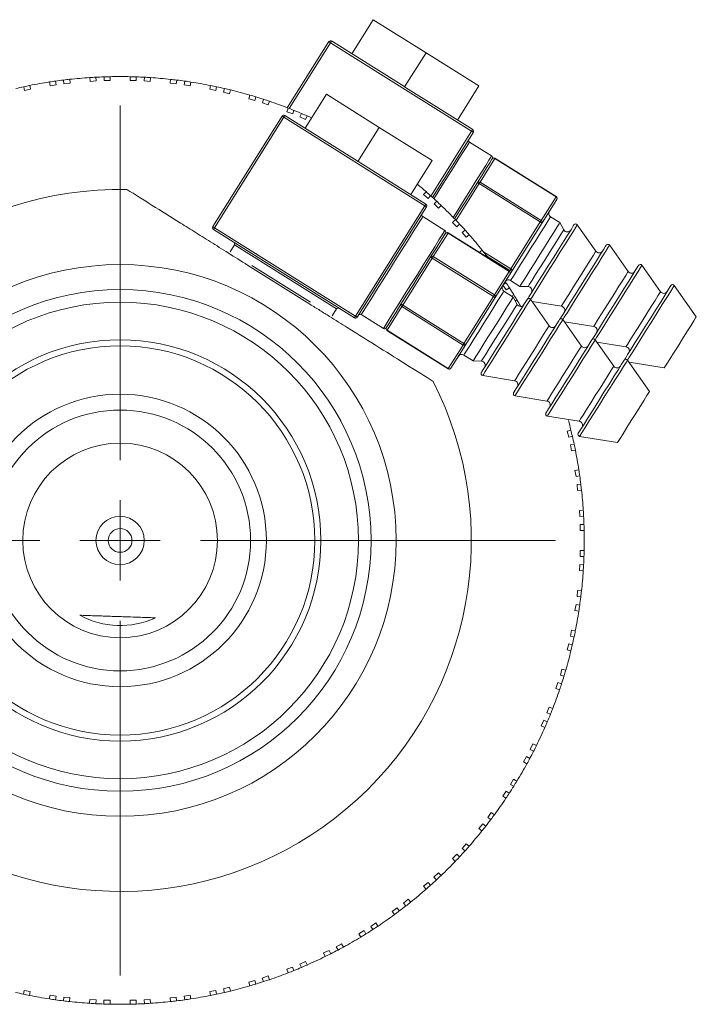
# Model space of a CAD drawing. Header units: inches. Extents: x 2.1 to 30.2, y 1.8 to 20.9.
# Tile 7 of 17: x 17.3 to 19, y 1.8 to 4.3. Entities that reach past the tile are written whole.
import ezdxf

# ---------------------------------------------------------------- set-up
doc = ezdxf.new("R2010")
doc.units = ezdxf.units.IN
doc.header["$MEASUREMENT"] = 0

# ---------------------------------------------------------------- blocks, each defined once
blk = doc.blocks.new('SW_CENTERMARKSYMBOL_1')
at = {"color": 0, "linetype": 'Continuous', "lineweight": 0}
for p, q in [((0, 0.2), (0, 1.0843)), ((0, 0), (0, 0.1)), ((-0.2, 0), (-1.0843, 0)), ((0, 0), (-0.1, 0)), ((0, 0), (0, -0.1)), ((0, 0), (0.1, 0)), ((0.2, 0), (1.0843, 0)), ((0, -0.2), (0, -1.0843))]:
    blk.add_line(p, q, dxfattribs=at)

msp = doc.modelspace()

# ---------------------------------------------------------------- linework, layer by layer
at = {"color": 7, "linetype": 'Continuous', "lineweight": 15}
for p, q in [((18.2201, 4.2607), (18.167, 4.176)), ((18.2201, 4.2607), (18.3519, 4.1781)), ((18.0065, 4.0413), (18.1097, 4.206)), ((18.114, 4.2033), (18.0112, 4.0395)), ((18.4656, 3.9829), (18.114, 4.2033)), ((18.1166, 4.2076), (18.2966, 4.0947)), ((18.3519, 4.1781), (18.2987, 4.0932)), ((18.3519, 4.1781), (18.4836, 4.0955)), ((17.4157, 4.0959), (17.414, 4.1055)), ((17.4307, 4.0985), (17.4157, 4.0959)), ((17.4291, 4.1077), (17.4307, 4.0985)), ((17.4502, 4.1011), (17.4494, 4.1103)), ((17.4654, 4.1024), (17.4502, 4.1011)), ((17.4646, 4.1121), (17.4654, 4.1024)), ((17.5151, 4.1067), (17.5143, 4.1164)), ((17.5303, 4.1081), (17.5151, 4.1067)), ((17.5295, 4.1173), (17.5303, 4.1081)), ((17.55, 4.1089), (17.55, 4.1182)), ((17.5652, 4.1089), (17.55, 4.1089)), ((17.5652, 4.1187), (17.5652, 4.1089)), ((17.6151, 4.1089), (17.6151, 4.1187)), ((17.6303, 4.1089), (17.6151, 4.1089)), ((17.6303, 4.1182), (17.6303, 4.1089)), ((17.65, 4.1081), (17.6508, 4.1173)), ((17.6652, 4.1067), (17.65, 4.1081)), ((17.666, 4.1164), (17.6652, 4.1067)), ((17.7149, 4.1024), (17.7157, 4.1121)), ((17.73, 4.101), (17.7149, 4.1024)), ((17.7309, 4.1103), (17.73, 4.101)), ((17.7496, 4.0985), (17.7512, 4.1076)), ((17.7646, 4.0958), (17.7496, 4.0985)), ((17.7663, 4.1054), (17.7646, 4.0958)), ((17.3516, 4.0846), (17.3499, 4.0937)), ((17.3666, 4.0872), (17.3516, 4.0846)), ((17.3649, 4.0968), (17.3666, 4.0872)), ((17.8137, 4.0872), (17.8154, 4.0967)), ((17.8287, 4.0845), (17.8137, 4.0872)), ((17.8303, 4.0937), (17.8287, 4.0845)), ((17.8479, 4.0802), (17.8503, 4.0892)), ((17.8626, 4.0763), (17.8479, 4.0802)), ((17.8652, 4.0857), (17.8626, 4.0763)), ((18.1037, 4.0749), (18.0506, 3.9902)), ((18.1037, 4.0749), (18.2354, 3.9923)), ((18.3009, 4.092), (18.4682, 3.9871)), ((18.4836, 4.0955), (18.4305, 4.0107)), ((17.9108, 4.0634), (17.9134, 4.0728)), ((17.9256, 4.0594), (17.9108, 4.0634)), ((17.928, 4.0684), (17.9256, 4.0594)), ((17.9443, 4.0535), (17.9475, 4.0622)), ((17.9586, 4.0483), (17.9443, 4.0535)), ((17.962, 4.0574), (17.9586, 4.0483)), ((18.0055, 4.0312), (18.0089, 4.0404)), ((18.0198, 4.026), (18.0055, 4.0312)), ((18.023, 4.0348), (18.0198, 4.026)), ((18.038, 4.0185), (18.042, 4.0269)), ((17.8206, 3.7449), (17.9933, 4.0202)), ((17.9975, 4.0176), (17.8248, 3.7422)), ((17.9933, 4.0202), (17.9975, 4.0176)), ((18.3491, 3.7971), (17.9975, 4.0176)), ((18.0001, 4.0218), (18.1801, 3.909)), ((18.0518, 4.012), (18.038, 4.0185)), ((18.0559, 4.0209), (18.0518, 4.012)), ((18.2354, 3.9923), (18.1822, 3.9074)), ((18.2354, 3.9923), (18.3672, 3.9097)), ((18.3643, 3.8213), (18.4656, 3.9829)), ((18.4698, 3.9802), (18.368, 3.8179)), ((18.5153, 3.921), (18.4602, 3.9555)), ((18.1845, 3.9062), (18.3517, 3.8013)), ((18.3672, 3.9097), (18.314, 3.825)), ((18.5232, 3.9148), (18.4864, 3.8561)), ((18.6757, 3.8191), (18.5232, 3.9148)), ((18.676, 3.8197), (18.5235, 3.9153)), ((18.4864, 3.8561), (18.6389, 3.7604)), ((18.3459, 3.8247), (18.3521, 3.8321)), ((18.4841, 3.8524), (18.4266, 3.7607)), ((18.6366, 3.7568), (18.4841, 3.8524)), ((18.3575, 3.8149), (18.3459, 3.8247)), ((18.3635, 3.822), (18.3575, 3.8149)), ((18.372, 3.8016), (18.3786, 3.8082)), ((18.6389, 3.7604), (18.6757, 3.8191)), ((18.6776, 3.8128), (18.6408, 3.7541)), ((18.1764, 3.5218), (18.3491, 3.7971)), ((18.3533, 3.7945), (18.1807, 3.5191)), ((18.3828, 3.7908), (18.372, 3.8016)), ((18.3897, 3.7977), (18.3828, 3.7908)), ((18.3988, 3.7352), (18.3438, 3.7698)), ((18.4181, 3.7555), (18.425, 3.7624)), ((18.4289, 3.7448), (18.4181, 3.7555)), ((18.563, 3.6394), (18.6366, 3.7568)), ((18.6854, 3.755), (18.6623, 3.7695)), ((18.695, 3.737), (18.6854, 3.755)), ((17.8248, 3.7422), (17.8222, 3.738)), ((18.1738, 3.5175), (17.8222, 3.738)), ((17.8248, 3.7422), (18.1764, 3.5218)), ((18.4354, 3.7513), (18.4289, 3.7448)), ((18.4421, 3.7302), (18.4493, 3.7362)), ((18.4519, 3.7186), (18.4421, 3.7302)), ((18.6408, 3.7541), (18.5672, 3.6367)), ((18.775, 3.6837), (18.7288, 3.7496)), ((18.4067, 3.729), (18.3699, 3.6703)), ((18.5592, 3.6334), (18.4067, 3.729)), ((18.5596, 3.6339), (18.4071, 3.7296)), ((18.4594, 3.7248), (18.4519, 3.7186)), ((17.8746, 3.6992), (17.864, 3.6823)), ((18.1288, 3.5398), (17.8746, 3.6992)), ((18.4847, 3.6809), (18.4915, 3.6866)), ((18.4953, 3.6818), (18.563, 3.6394)), ((18.8555, 3.6332), (18.8093, 3.6992)), ((18.3676, 3.6666), (18.294, 3.5492)), ((18.5201, 3.571), (18.3676, 3.6666)), ((18.3699, 3.6703), (18.5224, 3.5747)), ((18.5009, 3.6746), (18.4982, 3.6724)), ((18.5607, 3.6357), (18.5032, 3.6717)), ((18.0629, 3.5516), (17.9139, 3.6451)), ((17.918, 3.6484), (18.0643, 3.5566)), ((18.5224, 3.5747), (18.5592, 3.6334)), ((18.5596, 3.6339), (18.5607, 3.6357)), ((18.5672, 3.6367), (18.5611, 3.627)), ((18.936, 3.5827), (18.8898, 3.6487)), ((18.5611, 3.627), (18.5243, 3.5684)), ((18.5492, 3.608), (18.5511, 3.6053)), ((18.5627, 3.6107), (18.5858, 3.5961)), ((18.5519, 3.5872), (18.5436, 3.599)), ((18.5447, 3.6008), (18.5511, 3.6053)), ((18.569, 3.5692), (18.5458, 3.5838)), ((18.5595, 3.5925), (18.5519, 3.5872)), ((18.5858, 3.5961), (18.6062, 3.5954)), ((19.0251, 3.5199), (18.9703, 3.5982)), ((18.4465, 3.4536), (18.5201, 3.571)), ((18.5243, 3.5684), (18.4507, 3.451)), ((18.5647, 3.5719), (18.5705, 3.5752)), ((18.5786, 3.5513), (18.569, 3.5692)), ((18.5785, 3.5623), (18.5741, 3.5597)), ((18.6585, 3.4979), (18.6124, 3.5639)), ((18.6162, 3.5584), (18.6891, 3.5466)), ((18.1181, 3.5229), (18.1288, 3.5398)), ((18.2917, 3.5456), (18.2549, 3.4869)), ((18.4442, 3.4499), (18.2917, 3.5456)), ((18.294, 3.5492), (18.4465, 3.4536)), ((18.1908, 3.5258), (18.2458, 3.4912)), ((18.739, 3.4474), (18.6928, 3.5134)), ((18.2545, 3.4863), (18.407, 3.3907)), ((18.2549, 3.4869), (18.4074, 3.3912)), ((18.6967, 3.5079), (18.7696, 3.4962)), ((18.8195, 3.397), (18.7733, 3.4629)), ((18.4074, 3.3912), (18.4442, 3.4499)), ((18.4507, 3.451), (18.4139, 3.3923)), ((18.7772, 3.4574), (18.85, 3.4457)), ((18.4462, 3.4249), (18.4694, 3.4104)), ((18.9086, 3.3341), (18.8538, 3.4125)), ((18.4694, 3.4104), (18.4897, 3.4096)), ((18.8577, 3.407), (18.9454, 3.3928)), ((18.4931, 3.3737), (18.5726, 3.3609)), ((18.5736, 3.3232), (18.6531, 3.3104)), ((18.6541, 3.2727), (18.7336, 3.2599)), ((18.7034, 3.2353), (18.7128, 3.2378)), ((18.7074, 3.2206), (18.7034, 3.2353)), ((18.7164, 3.223), (18.7074, 3.2206)), ((18.7346, 3.2223), (18.829, 3.2071)), ((18.7116, 3.2014), (18.7208, 3.203)), ((18.7143, 3.1864), (18.7116, 3.2014)), ((18.7239, 3.188), (18.7143, 3.1864)), ((18.7229, 3.1372), (18.7325, 3.1389)), ((18.7256, 3.1222), (18.7229, 3.1372)), ((18.7347, 3.1238), (18.7256, 3.1222)), ((18.7281, 3.1027), (18.7374, 3.1035)), ((18.7295, 3.0875), (18.7281, 3.1027)), ((18.7392, 3.0884), (18.7295, 3.0875)), ((18.7338, 3.0378), (18.7435, 3.0387)), ((18.7351, 3.0226), (18.7338, 3.0378)), ((18.7444, 3.0234), (18.7351, 3.0226)), ((18.736, 3.003), (18.7453, 3.003)), ((18.736, 2.9877), (18.736, 3.003)), ((18.7457, 2.9877), (18.736, 2.9877)), ((18.736, 2.9378), (18.7457, 2.9378)), ((18.736, 2.9226), (18.736, 2.9378)), ((18.7453, 2.9226), (18.736, 2.9226)), ((18.7338, 2.8878), (18.7351, 2.9029)), ((18.7351, 2.9029), (18.7444, 2.9021)), ((18.7435, 2.8869), (18.7338, 2.8878)), ((18.7281, 2.8229), (18.7294, 2.838)), ((18.7374, 2.8221), (18.7281, 2.8229)), ((18.7294, 2.838), (18.7391, 2.8372)), ((18.7229, 2.7884), (18.7255, 2.8034)), ((18.7255, 2.8034), (18.7347, 2.8017)), ((18.7325, 2.7867), (18.7229, 2.7884)), ((18.7116, 2.7242), (18.7142, 2.7392)), ((18.7207, 2.7226), (18.7116, 2.7242)), ((18.7142, 2.7392), (18.7238, 2.7375)), ((18.7034, 2.6903), (18.7073, 2.705)), ((18.7073, 2.705), (18.7163, 2.7026)), ((18.7128, 2.6878), (18.7034, 2.6903)), ((18.6865, 2.6274), (18.6905, 2.6421)), ((18.6955, 2.625), (18.6865, 2.6274)), ((18.6905, 2.6421), (18.6998, 2.6396)), ((18.6754, 2.5943), (18.6806, 2.6086)), ((18.6806, 2.6086), (18.6893, 2.6054)), ((18.6845, 2.5909), (18.6754, 2.5943)), ((18.6531, 2.5331), (18.6583, 2.5474)), ((18.6618, 2.5299), (18.6531, 2.5331)), ((18.6583, 2.5474), (18.6674, 2.5441)), ((18.6391, 2.5011), (18.6455, 2.5149)), ((18.6455, 2.5149), (18.654, 2.511)), ((18.6479, 2.497), (18.6391, 2.5011)), ((18.6116, 2.4421), (18.618, 2.4559)), ((18.618, 2.4559), (18.6268, 2.4517)), ((18.62, 2.4381), (18.6116, 2.4421)), ((18.5949, 2.4114), (18.6025, 2.4246)), ((18.6033, 2.4065), (18.5949, 2.4114)), ((18.6025, 2.4246), (18.6105, 2.4199)), ((18.5623, 2.355), (18.5699, 2.3682)), ((18.5699, 2.3682), (18.5783, 2.3633)), ((18.543, 2.3259), (18.5517, 2.3384)), ((18.5517, 2.3384), (18.5593, 2.3331)), ((18.5703, 2.3504), (18.5623, 2.355)), ((18.5509, 2.3203), (18.543, 2.3259)), ((18.5056, 2.2726), (18.5143, 2.285)), ((18.5143, 2.285), (18.5223, 2.2795)), ((18.5132, 2.2672), (18.5056, 2.2726)), ((18.4838, 2.2453), (18.4936, 2.257)), ((18.4913, 2.239), (18.4838, 2.2453)), ((18.4936, 2.257), (18.5007, 2.251)), ((18.442, 2.1954), (18.4518, 2.2071)), ((18.4491, 2.1894), (18.442, 2.1954)), ((18.4518, 2.2071), (18.4592, 2.2008)), ((18.4179, 2.1701), (18.4286, 2.1809)), ((18.4248, 2.1632), (18.4179, 2.1701)), ((18.4286, 2.1809), (18.4352, 2.1743)), ((18.3718, 2.1241), (18.3826, 2.1348)), ((18.3826, 2.1348), (18.3895, 2.128)), ((18.3456, 2.101), (18.3573, 2.1108)), ((18.3573, 2.1108), (18.3633, 2.1036)), ((18.3784, 2.1175), (18.3718, 2.1241)), ((18.3519, 2.0935), (18.3456, 2.101)), ((18.2957, 2.0591), (18.3074, 2.0689)), ((18.3074, 2.0689), (18.3137, 2.0615)), ((18.2676, 2.0384), (18.2801, 2.0471)), ((18.2732, 2.0304), (18.2676, 2.0384)), ((18.2801, 2.0471), (18.2854, 2.0395)), ((18.3017, 2.052), (18.2957, 2.0591)), ((18.1845, 1.9829), (18.1977, 1.9905)), ((18.1977, 1.9905), (18.2023, 1.9824)), ((18.2143, 2.001), (18.2268, 2.0098)), ((18.2196, 1.9934), (18.2143, 2.001)), ((18.2268, 2.0098), (18.2323, 2.0018)), ((18.1893, 1.9744), (18.1845, 1.9829)), ((18.0968, 1.9348), (18.1106, 1.9412)), ((18.1106, 1.9412), (18.1145, 1.9328)), ((18.1281, 1.9503), (18.1413, 1.9579)), ((18.1327, 1.9422), (18.1281, 1.9503)), ((18.1413, 1.9579), (18.1461, 1.9495)), ((18.1009, 1.926), (18.0968, 1.9348)), ((18.0053, 1.8945), (18.0196, 1.8997)), ((18.0086, 1.8854), (18.0053, 1.8945)), ((18.0196, 1.8997), (18.0228, 1.891)), ((18.0378, 1.9073), (18.0516, 1.9137)), ((18.0417, 1.8988), (18.0378, 1.9073)), ((18.0516, 1.9137), (18.0557, 1.9049)), ((17.9106, 1.8624), (17.9253, 1.8663)), ((17.9253, 1.8663), (17.9277, 1.8573)), ((17.9441, 1.8722), (17.9584, 1.8775)), ((17.9472, 1.8635), (17.9441, 1.8722)), ((17.9584, 1.8775), (17.9617, 1.8683)), ((17.3497, 1.8322), (17.3513, 1.8413)), ((17.3513, 1.8413), (17.3663, 1.8387)), ((17.8134, 1.8386), (17.8284, 1.8413)), ((17.8284, 1.8413), (17.83, 1.8321)), ((17.8476, 1.8455), (17.8624, 1.8495)), ((17.8501, 1.8366), (17.8476, 1.8455)), ((17.8624, 1.8495), (17.8649, 1.8401)), ((17.9131, 1.853), (17.9106, 1.8624)), ((17.3663, 1.8387), (17.3646, 1.8291)), ((17.4137, 1.8204), (17.4154, 1.83)), ((17.4154, 1.83), (17.4304, 1.8274)), ((17.4304, 1.8274), (17.4288, 1.8182)), ((17.4491, 1.8155), (17.4499, 1.8248)), ((17.4499, 1.8248), (17.4651, 1.8235)), ((17.4651, 1.8235), (17.4643, 1.8138)), ((17.514, 1.8094), (17.5148, 1.8191)), ((17.5148, 1.8191), (17.53, 1.8178)), ((17.53, 1.8178), (17.5292, 1.8085)), ((17.5497, 1.8169), (17.5649, 1.8169)), ((17.5497, 1.8076), (17.5497, 1.8169)), ((17.5649, 1.8169), (17.5649, 1.8072)), ((17.6148, 1.8169), (17.63, 1.8169)), ((17.6148, 1.8072), (17.6148, 1.8169)), ((17.63, 1.8169), (17.63, 1.8076)), ((17.6497, 1.8178), (17.6649, 1.8191)), ((17.6505, 1.8085), (17.6497, 1.8178)), ((17.6649, 1.8191), (17.6657, 1.8094)), ((17.7146, 1.8234), (17.7298, 1.8248)), ((17.7154, 1.8137), (17.7146, 1.8234)), ((17.7298, 1.8248), (17.7306, 1.8155)), ((17.7493, 1.8273), (17.7643, 1.83)), ((17.7509, 1.8182), (17.7493, 1.8273)), ((17.7643, 1.83), (17.766, 1.8204)), ((17.8151, 1.8291), (17.8134, 1.8386))]:
    msp.add_line(p, q, dxfattribs=at)
at = {"color": 7, "linetype": 'Continuous', "lineweight": 15, "flags": 128}
for points in [[(18.1097, 4.206), (18.1098, 4.2059), (18.11, 4.2058), (18.1104, 4.2055), (18.111, 4.2052), (18.1116, 4.2048), (18.1123, 4.2043), (18.1131, 4.2038), (18.114, 4.2033)], [(18.1166, 4.2076), (18.1166, 4.2075), (18.1164, 4.2072), (18.1162, 4.2068), (18.1158, 4.2063), (18.1154, 4.2057), (18.115, 4.2049), (18.1145, 4.2042), (18.114, 4.2033)], [(18.0001, 4.0218), (18.0001, 4.0217), (17.9999, 4.0215), (17.9997, 4.0211), (17.9994, 4.0206), (17.999, 4.0199), (17.9985, 4.0192), (17.998, 4.0184), (17.9975, 4.0176)], [(18.0559, 4.0209), (18.0616, 4.0183), (18.0668, 4.016)], [(18.4682, 3.9871), (18.4682, 3.987), (18.468, 3.9868), (18.4678, 3.9864), (18.4674, 3.9859), (18.467, 3.9852), (18.4666, 3.9845), (18.4661, 3.9837), (18.4656, 3.9829)], [(18.4656, 3.9829), (18.4664, 3.9824), (18.4672, 3.9819), (18.4679, 3.9814), (18.4686, 3.981), (18.4691, 3.9807), (18.4695, 3.9804), (18.4697, 3.9803), (18.4698, 3.9802)], [(18.4602, 3.9555), (18.4586, 3.9529), (18.4536, 3.945), (18.4456, 3.9322), (18.4349, 3.9152), (18.422, 3.8945), (18.4074, 3.8712), (18.3917, 3.8463), (18.3757, 3.8208), (18.3718, 3.8145)], [(18.4194, 3.7681), (18.4308, 3.7862), (18.4468, 3.8118), (18.4624, 3.8367), (18.477, 3.86), (18.49, 3.8806), (18.5007, 3.8977), (18.5087, 3.9105), (18.5136, 3.9183), (18.5153, 3.921)], [(18.5169, 3.9141), (18.5153, 3.9115), (18.5105, 3.9039), (18.5028, 3.8916), (18.4924, 3.8751), (18.48, 3.8552), (18.4659, 3.8327), (18.4508, 3.8087), (18.4353, 3.784), (18.423, 3.7644)], [(18.5232, 3.9148), (18.5233, 3.915), (18.5234, 3.9152), (18.5235, 3.9153), (18.5235, 3.9153)], [(18.4841, 3.8524), (18.4832, 3.8529), (18.4825, 3.8534), (18.4817, 3.8539), (18.4811, 3.8543), (18.4806, 3.8546), (18.4802, 3.8548), (18.4799, 3.855), (18.4798, 3.855)], [(18.4841, 3.8524), (18.4844, 3.8529), (18.4848, 3.8535), (18.4851, 3.854), (18.4854, 3.8545), (18.4857, 3.855), (18.486, 3.8554), (18.4862, 3.8557), (18.4864, 3.8561)], [(18.6757, 3.8191), (18.6758, 3.8194), (18.6759, 3.8196), (18.676, 3.8197), (18.676, 3.8197)], [(18.3517, 3.8013), (18.3517, 3.8013), (18.3515, 3.801), (18.3513, 3.8006), (18.351, 3.8001), (18.3506, 3.7995), (18.3501, 3.7987), (18.3496, 3.7979), (18.3491, 3.7971)], [(18.3491, 3.7971), (18.3499, 3.7966), (18.3507, 3.7961), (18.3514, 3.7956), (18.3521, 3.7952), (18.3526, 3.7949), (18.353, 3.7947), (18.3532, 3.7945), (18.3533, 3.7945)], [(18.3438, 3.7698), (18.3421, 3.7671), (18.3371, 3.7592), (18.3291, 3.7465), (18.3184, 3.7294), (18.3055, 3.7088), (18.2909, 3.6855), (18.2753, 3.6605), (18.2593, 3.635), (18.2436, 3.6101), (18.229, 3.5868), (18.2161, 3.5661), (18.2054, 3.5491), (18.1974, 3.5363), (18.1924, 3.5284), (18.1908, 3.5258), (18.1908, 3.5258)], [(18.6623, 3.7695), (18.6606, 3.7668), (18.6556, 3.7589), (18.6477, 3.7463), (18.6374, 3.7298), (18.6254, 3.7107), (18.6125, 3.6901), (18.5996, 3.6695), (18.5876, 3.6504), (18.5773, 3.6339), (18.5694, 3.6213), (18.5644, 3.6134), (18.5627, 3.6107)], [(18.5858, 3.5961), (18.5875, 3.5989), (18.5925, 3.6068), (18.6004, 3.6194), (18.6107, 3.6359), (18.6228, 3.655), (18.6356, 3.6756), (18.6485, 3.6961), (18.6605, 3.7153), (18.6709, 3.7317), (18.6788, 3.7444), (18.6837, 3.7523), (18.6854, 3.755)], [(18.6366, 3.7568), (18.6369, 3.7573), (18.6373, 3.7579), (18.6376, 3.7584), (18.6379, 3.7589), (18.6382, 3.7593), (18.6385, 3.7598), (18.6387, 3.7601), (18.6389, 3.7604)], [(18.6408, 3.7541), (18.6407, 3.7542), (18.6405, 3.7543), (18.6401, 3.7546), (18.6396, 3.7549), (18.6389, 3.7553), (18.6382, 3.7557), (18.6374, 3.7562), (18.6366, 3.7568)], [(17.8248, 3.7422), (17.824, 3.7427), (17.8232, 3.7432), (17.8225, 3.7437), (17.8218, 3.7441), (17.8213, 3.7444), (17.8209, 3.7447), (17.8207, 3.7448), (17.8206, 3.7449)], [(18.2458, 3.4912), (18.2475, 3.4939), (18.2524, 3.5018), (18.2604, 3.5145), (18.2711, 3.5316), (18.2841, 3.5522), (18.2987, 3.5755), (18.3143, 3.6005), (18.3303, 3.626), (18.346, 3.6509), (18.3606, 3.6742), (18.3735, 3.6949), (18.3842, 3.7119), (18.3922, 3.7247), (18.3972, 3.7326), (18.3988, 3.7352)], [(18.6061, 3.567), (18.6078, 3.5697), (18.6127, 3.5775), (18.6205, 3.59), (18.6308, 3.6064), (18.643, 3.6259), (18.6564, 3.6472), (18.6702, 3.6692), (18.6836, 3.6906), (18.6958, 3.71), (18.7061, 3.7265), (18.7139, 3.739), (18.7188, 3.7468), (18.7205, 3.7494)], [(18.6062, 3.5954), (18.6066, 3.596), (18.6099, 3.6012), (18.6162, 3.6112), (18.625, 3.6253), (18.6358, 3.6425), (18.6476, 3.6613), (18.6597, 3.6806), (18.6711, 3.6988), (18.6809, 3.7145), (18.6886, 3.7267), (18.6934, 3.7344), (18.695, 3.737), (18.695, 3.737)], [(18.7288, 3.7496), (18.7284, 3.749), (18.7252, 3.7439), (18.719, 3.734), (18.7101, 3.7198), (18.699, 3.7021), (18.6863, 3.6818), (18.6727, 3.6601), (18.6588, 3.638), (18.6456, 3.6169), (18.6336, 3.5977), (18.6235, 3.5817), (18.6159, 3.5696), (18.6124, 3.5639)], [(18.4004, 3.7283), (18.3988, 3.7258), (18.394, 3.7182), (18.3863, 3.7059), (18.376, 3.6894), (18.3635, 3.6695), (18.3494, 3.647), (18.3343, 3.6229), (18.3188, 3.5983), (18.3037, 3.5742), (18.2896, 3.5517), (18.2772, 3.5318), (18.2668, 3.5153), (18.2591, 3.503), (18.2543, 3.4954), (18.2527, 3.4928), (18.2527, 3.4928)], [(18.4067, 3.729), (18.4069, 3.7292), (18.407, 3.7294), (18.407, 3.7295), (18.4071, 3.7296)], [(18.6866, 3.5166), (18.6883, 3.5192), (18.6932, 3.527), (18.701, 3.5395), (18.7113, 3.556), (18.7235, 3.5754), (18.7369, 3.5968), (18.7507, 3.6188), (18.7641, 3.6401), (18.7763, 3.6596), (18.7866, 3.676), (18.7944, 3.6885), (18.7993, 3.6963), (18.801, 3.699)], [(18.6891, 3.5466), (18.6895, 3.5473), (18.6926, 3.5523), (18.6987, 3.562), (18.7073, 3.5756), (18.7176, 3.5922), (18.7291, 3.6105), (18.7408, 3.6291), (18.7518, 3.6467), (18.7614, 3.6619), (18.7687, 3.6737), (18.7734, 3.6811), (18.775, 3.6837), (18.775, 3.6837)], [(18.8093, 3.6992), (18.8089, 3.6985), (18.8057, 3.6934), (18.7995, 3.6835), (18.7906, 3.6693), (18.7795, 3.6516), (18.7668, 3.6313), (18.7532, 3.6096), (18.7393, 3.5876), (18.7261, 3.5664), (18.7141, 3.5473), (18.704, 3.5312), (18.6964, 3.5191), (18.6928, 3.5134)], [(18.3676, 3.6666), (18.3668, 3.6671), (18.366, 3.6676), (18.3653, 3.6681), (18.3646, 3.6685), (18.3641, 3.6688), (18.3637, 3.6691), (18.3634, 3.6692), (18.3634, 3.6693)], [(18.3676, 3.6666), (18.368, 3.6672), (18.3683, 3.6677), (18.3686, 3.6682), (18.3689, 3.6687), (18.3692, 3.6692), (18.3695, 3.6696), (18.3697, 3.67), (18.3699, 3.6703)], [(18.5592, 3.6334), (18.5594, 3.6336), (18.5595, 3.6338), (18.5595, 3.6339), (18.5596, 3.6339)], [(18.5607, 3.6357), (18.5609, 3.636), (18.5611, 3.6364), (18.5614, 3.6368), (18.5616, 3.6373), (18.562, 3.6377), (18.5623, 3.6383), (18.5626, 3.6388), (18.563, 3.6394)], [(18.5672, 3.6367), (18.5671, 3.6368), (18.5669, 3.6369), (18.5665, 3.6372), (18.566, 3.6375), (18.5653, 3.6379), (18.5646, 3.6384), (18.5638, 3.6389), (18.563, 3.6394)], [(18.7671, 3.4661), (18.7688, 3.4687), (18.7737, 3.4765), (18.7815, 3.489), (18.7918, 3.5055), (18.804, 3.525), (18.8174, 3.5463), (18.8312, 3.5683), (18.8446, 3.5896), (18.8568, 3.6091), (18.8671, 3.6256), (18.8749, 3.638), (18.8798, 3.6458), (18.8815, 3.6485)], [(18.7696, 3.4962), (18.77, 3.4968), (18.7731, 3.5018), (18.7792, 3.5115), (18.7877, 3.5252), (18.7981, 3.5417), (18.8096, 3.56), (18.8213, 3.5786), (18.8323, 3.5962), (18.8418, 3.6114), (18.8492, 3.6232), (18.8539, 3.6307), (18.8555, 3.6332), (18.8555, 3.6332)], [(18.8898, 3.6487), (18.8894, 3.6481), (18.8862, 3.643), (18.88, 3.6331), (18.8711, 3.6189), (18.86, 3.6012), (18.8473, 3.5809), (18.8336, 3.5591), (18.8198, 3.5371), (18.8066, 3.5159), (18.7946, 3.4968), (18.7845, 3.4808), (18.7769, 3.4686), (18.7733, 3.4629)], [(18.5458, 3.5838), (18.5441, 3.5811), (18.5391, 3.5731), (18.5312, 3.5605), (18.5209, 3.5441), (18.5089, 3.5249), (18.496, 3.5043), (18.4831, 3.4838), (18.4711, 3.4646), (18.4608, 3.4482), (18.4529, 3.4356), (18.4479, 3.4276), (18.4462, 3.4249)], [(18.8476, 3.4156), (18.8493, 3.4183), (18.8541, 3.4261), (18.862, 3.4386), (18.8723, 3.455), (18.8845, 3.4745), (18.8979, 3.4958), (18.9117, 3.5178), (18.9251, 3.5392), (18.9373, 3.5586), (18.9476, 3.5751), (18.9554, 3.5876), (18.9603, 3.5954), (18.962, 3.598)], [(18.85, 3.4457), (18.8504, 3.4463), (18.8536, 3.4514), (18.8597, 3.4611), (18.8682, 3.4747), (18.8786, 3.4913), (18.8901, 3.5095), (18.9017, 3.5282), (18.9128, 3.5457), (18.9223, 3.561), (18.9297, 3.5728), (18.9344, 3.5802), (18.936, 3.5827), (18.936, 3.5827)], [(18.9703, 3.5982), (18.9699, 3.5976), (18.9667, 3.5925), (18.9605, 3.5826), (18.9516, 3.5684), (18.9405, 3.5507), (18.9278, 3.5304), (18.9141, 3.5087), (18.9003, 3.4866), (18.887, 3.4655), (18.8751, 3.4463), (18.865, 3.4303), (18.8574, 3.4182), (18.8538, 3.4125)], [(18.4694, 3.4104), (18.4711, 3.4131), (18.476, 3.421), (18.484, 3.4337), (18.4943, 3.4501), (18.5063, 3.4693), (18.5192, 3.4898), (18.5321, 3.5104), (18.5441, 3.5295), (18.5544, 3.546), (18.5623, 3.5586), (18.5673, 3.5665), (18.569, 3.5692)], [(18.4897, 3.3813), (18.4913, 3.3839), (18.4962, 3.3917), (18.504, 3.4042), (18.5144, 3.4207), (18.5266, 3.4401), (18.54, 3.4615), (18.5537, 3.4835), (18.5671, 3.5048), (18.5793, 3.5243), (18.5896, 3.5407), (18.5975, 3.5532), (18.6024, 3.561), (18.604, 3.5637)], [(18.6124, 3.5639), (18.612, 3.5632), (18.6088, 3.5581), (18.6025, 3.5482), (18.5936, 3.534), (18.5825, 3.5163), (18.5698, 3.4961), (18.5562, 3.4743), (18.5424, 3.4523), (18.5291, 3.4311), (18.5171, 3.412), (18.5071, 3.3959), (18.4994, 3.3838), (18.4947, 3.3762), (18.4931, 3.3737)], [(18.5201, 3.571), (18.5205, 3.5716), (18.5208, 3.5721), (18.5211, 3.5726), (18.5214, 3.5731), (18.5217, 3.5736), (18.522, 3.574), (18.5222, 3.5744), (18.5224, 3.5747)], [(18.5243, 3.5684), (18.5243, 3.5684), (18.524, 3.5686), (18.5236, 3.5688), (18.5231, 3.5691), (18.5225, 3.5695), (18.5217, 3.57), (18.5209, 3.5705), (18.5201, 3.571)], [(18.6061, 3.567), (18.6056, 3.5659), (18.6054, 3.5651)], [(18.294, 3.5492), (18.2932, 3.5497), (18.2924, 3.5502), (18.2916, 3.5507), (18.291, 3.5511), (18.2905, 3.5514), (18.2901, 3.5517), (18.2898, 3.5518), (18.2898, 3.5519)], [(18.2917, 3.5456), (18.2919, 3.5459), (18.2921, 3.5462), (18.2924, 3.5467), (18.2927, 3.5471), (18.293, 3.5476), (18.2933, 3.5481), (18.2936, 3.5487), (18.294, 3.5492)], [(18.4897, 3.4096), (18.4902, 3.4103), (18.4934, 3.4155), (18.4997, 3.4255), (18.5085, 3.4396), (18.5193, 3.4567), (18.5311, 3.4756), (18.5432, 3.4948), (18.5546, 3.513), (18.5645, 3.5288), (18.5721, 3.5409), (18.5769, 3.5486), (18.5786, 3.5513), (18.5786, 3.5513)], [(18.1764, 3.5218), (18.1759, 3.5209), (18.1754, 3.5201), (18.175, 3.5194), (18.1746, 3.5188), (18.1742, 3.5182), (18.174, 3.5178), (18.1738, 3.5176), (18.1738, 3.5175)], [(18.1807, 3.5191), (18.1806, 3.5192), (18.1804, 3.5193), (18.18, 3.5196), (18.1794, 3.5199), (18.1788, 3.5203), (18.1781, 3.5207), (18.1773, 3.5212), (18.1764, 3.5218)], [(18.5702, 3.3308), (18.5718, 3.3335), (18.5767, 3.3413), (18.5845, 3.3537), (18.5949, 3.3702), (18.6071, 3.3897), (18.6204, 3.411), (18.6342, 3.433), (18.6476, 3.4543), (18.6598, 3.4738), (18.6701, 3.4903), (18.678, 3.5028), (18.6829, 3.5105), (18.6845, 3.5132)], [(18.6928, 3.5134), (18.6924, 3.5128), (18.6892, 3.5077), (18.683, 3.4978), (18.6741, 3.4836), (18.663, 3.4659), (18.6503, 3.4456), (18.6367, 3.4238), (18.6229, 3.4018), (18.6096, 3.3806), (18.5976, 3.3615), (18.5875, 3.3455), (18.5799, 3.3333), (18.5752, 3.3258), (18.5736, 3.3232)], [(18.6866, 3.5166), (18.6861, 3.5155), (18.6859, 3.5147)], [(18.9454, 3.3928), (18.947, 3.3954), (18.9517, 3.4029), (18.9592, 3.4148), (18.9687, 3.43), (18.9796, 3.4473), (18.9909, 3.4654), (19.0018, 3.4828), (19.0114, 3.498), (19.0188, 3.5098), (19.0235, 3.5173), (19.0251, 3.5199), (19.0251, 3.5199)], [(18.2545, 3.4863), (18.2546, 3.4863), (18.2546, 3.4864), (18.2547, 3.4866), (18.2549, 3.4869)], [(18.5726, 3.3609), (18.573, 3.3615), (18.5762, 3.3665), (18.5822, 3.3762), (18.5908, 3.3899), (18.6012, 3.4064), (18.6126, 3.4247), (18.6243, 3.4433), (18.6353, 3.4609), (18.6449, 3.4762), (18.6523, 3.4879), (18.6569, 3.4954), (18.6585, 3.4979), (18.6585, 3.4979)], [(18.6506, 3.2803), (18.6523, 3.283), (18.6572, 3.2908), (18.665, 3.3033), (18.6753, 3.3197), (18.6875, 3.3392), (18.7009, 3.3605), (18.7147, 3.3825), (18.7281, 3.4039), (18.7403, 3.4233), (18.7506, 3.4398), (18.7585, 3.4523), (18.7633, 3.4601), (18.765, 3.4627)], [(18.7733, 3.4629), (18.7729, 3.4623), (18.7697, 3.4572), (18.7635, 3.4473), (18.7546, 3.4331), (18.7435, 3.4154), (18.7308, 3.3951), (18.7172, 3.3734), (18.7034, 3.3513), (18.6901, 3.3302), (18.6781, 3.3111), (18.668, 3.295), (18.6604, 3.2829), (18.6557, 3.2753), (18.6541, 3.2727)], [(18.7671, 3.4661), (18.7666, 3.465), (18.7664, 3.4642)], [(18.4442, 3.4499), (18.4444, 3.4502), (18.4446, 3.4506), (18.4449, 3.451), (18.4452, 3.4515), (18.4455, 3.452), (18.4458, 3.4525), (18.4462, 3.4531), (18.4465, 3.4536)], [(18.4507, 3.451), (18.4507, 3.451), (18.4504, 3.4512), (18.45, 3.4514), (18.4495, 3.4517), (18.4489, 3.4521), (18.4481, 3.4526), (18.4473, 3.4531), (18.4465, 3.4536)], [(18.6531, 3.3104), (18.6535, 3.311), (18.6566, 3.3161), (18.6627, 3.3258), (18.6713, 3.3394), (18.6817, 3.356), (18.6931, 3.3742), (18.7048, 3.3929), (18.7158, 3.4104), (18.7254, 3.4257), (18.7328, 3.4375), (18.7374, 3.4449), (18.739, 3.4474), (18.739, 3.4474)], [(18.7311, 3.2299), (18.7328, 3.2325), (18.7377, 3.2403), (18.7455, 3.2528), (18.7558, 3.2693), (18.768, 3.2887), (18.7814, 3.3101), (18.7952, 3.3321), (18.8086, 3.3534), (18.8208, 3.3729), (18.8311, 3.3893), (18.8389, 3.4018), (18.8438, 3.4096), (18.8455, 3.4123)], [(18.8538, 3.4125), (18.8534, 3.4118), (18.8502, 3.4067), (18.844, 3.3968), (18.8351, 3.3826), (18.824, 3.3649), (18.8113, 3.3447), (18.7977, 3.3229), (18.7838, 3.3009), (18.7706, 3.2797), (18.7586, 3.2606), (18.7485, 3.2445), (18.7409, 3.2324), (18.7362, 3.2248), (18.7346, 3.2223)], [(18.8476, 3.4156), (18.8471, 3.4145), (18.8469, 3.4137)], [(18.407, 3.3907), (18.4071, 3.3907), (18.4071, 3.3908), (18.4072, 3.391), (18.4074, 3.3912)], [(18.7336, 3.2599), (18.734, 3.2606), (18.7371, 3.2656), (18.7432, 3.2753), (18.7518, 3.2889), (18.7621, 3.3055), (18.7736, 3.3238), (18.7853, 3.3424), (18.7963, 3.36), (18.8059, 3.3752), (18.8132, 3.387), (18.8179, 3.3944), (18.8195, 3.397)], [(18.829, 3.2071), (18.8306, 3.2096), (18.8353, 3.2171), (18.8427, 3.229), (18.8522, 3.2442), (18.8631, 3.2616), (18.8745, 3.2796), (18.8853, 3.297), (18.8949, 3.3122), (18.9023, 3.3241), (18.907, 3.3316), (18.9086, 3.3341), (18.9086, 3.3341)]]:
    msp.add_lwpolyline(points, dxfattribs=at)
at = {"color": 7, "linetype": 'Continuous', "lineweight": 15}
for radius in [0.6875, 0.625, 0.5937, 0.5, 0.485, 0.3644, 0.325, 0.2425, 0.0603, 0.0295]:
    msp.add_circle((17.59, 2.9629), radius, dxfattribs=at)
for centre, radius, start, end in [((18.114, 4.2033), 0.005, 57.9123, 147.9123), ((17.59, 2.9629), 1.156, 98.7562, 101.2295), ((17.59, 2.9629), 1.156, 98.0009, 98.7562), ((17.59, 2.9629), 1.156, 96.9848, 98.0009), ((17.59, 2.9629), 1.156, 96.2295, 96.9848), ((17.59, 2.9629), 1.156, 93.7562, 96.2295), ((17.59, 2.9629), 1.156, 93.0009, 93.7562), ((17.59, 2.9629), 1.156, 91.9848, 93.0009), ((17.59, 2.9629), 1.156, 91.2295, 91.9848), ((17.59, 2.9629), 1.156, 88.7562, 91.2295), ((17.59, 2.9629), 1.156, 88.0009, 88.7562), ((17.59, 2.9629), 1.156, 86.9848, 88.0009), ((17.59, 2.9629), 1.156, 86.2295, 86.9848), ((17.59, 2.9629), 1.156, 83.7562, 86.2295), ((17.59, 2.9629), 1.156, 83.0009, 83.7562), ((17.59, 2.9629), 1.156, 81.9848, 83.0009), ((17.59, 2.9629), 1.156, 81.2295, 81.9848), ((17.59, 2.9629), 1.156, 78.7562, 81.2295), ((17.59, 2.9629), 1.156, 101.9848, 103.0009), ((17.59, 2.9629), 1.156, 101.2295, 101.9848), ((17.59, 2.9629), 1.156, 78.0009, 78.7562), ((17.59, 2.9629), 1.156, 76.9848, 78.0009), ((17.59, 2.9629), 1.156, 76.2295, 76.9848), ((17.59, 2.9629), 1.156, 73.7562, 76.2295), ((17.59, 2.9629), 1.156, 73.0009, 73.7562), ((17.59, 2.9629), 1.156, 71.9848, 73.0009), ((17.59, 2.9629), 1.156, 71.2295, 71.9848), ((17.59, 2.9629), 1.156, 68.7562, 71.2295), ((17.59, 2.9629), 1.156, 68.0009, 68.7562), ((17.59, 2.9629), 1.156, 66.9848, 68.0009), ((17.59, 2.9629), 1.156, 66.2295, 66.9848), ((17.9975, 4.0176), 0.005, 57.9123, 147.9123), ((18.4656, 3.9829), 0.005, 327.9123, 57.9123), ((18.4629, 3.9598), 0.005, 147.9123, 237.9123), ((18.5126, 3.9168), 0.005, 327.9123, 57.9123), ((18.5209, 3.9111), 0.005, 90, 147.9123), ((18.5204, 3.9109), 0.0047, 54.1003, 143.5108), ((18.5209, 3.9111), 0.005, 57.9123, 90), ((18.4836, 3.8522), 0.0047, 54.101, 143.5104), ((17.59, 2.9629), 0.8748, 88.8946, 26.93), ((17.59, 2.9629), 1.156, 48.7562, 50.1817), ((17.59, 2.9629), 1.156, 48.0009, 48.7562), ((17.59, 2.9629), 1.156, 46.9848, 48.0009), ((17.59, 2.9629), 1.156, 46.2295, 46.9848), ((18.6735, 3.815), 0.0047, 332.3137, 61.7234), ((18.6734, 3.8155), 0.005, 327.9123, 57.9123), ((18.3491, 3.7971), 0.005, 327.9123, 57.9123), ((17.59, 2.9629), 1.156, 43.7562, 46.2295), ((18.6676, 3.778), 0.01, 147.9123, 237.9123), ((18.3464, 3.774), 0.005, 147.9123, 237.9123), ((17.59, 2.9629), 1.156, 43.0009, 43.7562), ((18.6366, 3.7563), 0.0047, 332.3131, 61.7241), ((17.8248, 3.7422), 0.005, 147.9123, 237.9123), ((18.3962, 3.731), 0.005, 327.9123, 57.9123), ((18.4044, 3.7253), 0.005, 90, 147.9123), ((18.404, 3.7252), 0.0047, 54.1012, 143.5102), ((18.4044, 3.7253), 0.005, 57.9123, 90), ((17.59, 2.9629), 1.156, 41.9848, 43.0009), ((17.59, 2.9629), 1.156, 41.2295, 41.9848), ((18.7039, 3.7417), 0.01, 208.0542, 327.9123), ((18.7247, 3.7468), 0.005, 34.9846, 147.9123), ((17.8704, 3.7019), 0.005, 327.9123, 57.9123), ((17.59, 2.9629), 1.156, 38.7562, 41.2295), ((17.59, 2.9629), 1.156, 38.0009, 38.7562), ((18.7832, 3.6894), 0.01, 214.9846, 327.9123), ((18.8052, 3.6963), 0.005, 34.9846, 147.9123), ((18.3671, 3.6665), 0.0047, 54.1012, 143.5102), ((17.59, 2.9629), 1.156, 37.5217, 38.0009), ((18.557, 3.6292), 0.0047, 332.3129, 61.7242), ((18.5569, 3.6297), 0.005, 327.9123, 57.9123), ((18.5634, 3.6395), 0.0047, 234.101, 323.5103), ((18.8637, 3.6389), 0.01, 214.9846, 327.9123), ((18.8857, 3.6458), 0.005, 34.9846, 147.9123), ((18.5574, 3.6022), 0.01, 57.9123, 144.2934), ((18.5511, 3.5922), 0.01, 147.9123, 237.9123), ((17.59, 2.9629), 1.156, 33.0009, 33.7562), ((17.59, 2.9629), 1.156, 31.9848, 33.0009), ((18.6058, 3.5854), 0.01, 327.9123, 87.7704), ((18.9442, 3.5885), 0.01, 214.9846, 327.9123), ((18.9662, 3.5954), 0.005, 34.9846, 147.9123), ((18.5202, 3.5705), 0.0047, 332.315, 61.7234), ((17.59, 2.9629), 1.156, 31.2295, 31.9848), ((17.59, 2.9629), 1.156, 30.3703, 31.2295), ((18.6083, 3.561), 0.005, 34.9846, 147.9123), ((18.133, 3.5372), 0.005, 57.9123, 147.9123), ((18.2939, 3.5497), 0.0047, 152.3143, 241.7241), ((18.5874, 3.556), 0.01, 208.0542, 327.9123), ((18.6875, 3.5367), 0.01, 327.9123, 80.84), ((18.1764, 3.5218), 0.005, 237.9123, 327.9123), ((18.1881, 3.5215), 0.005, 57.9123, 147.9123), ((18.6887, 3.5105), 0.005, 34.9846, 147.9123), ((18.2485, 3.4955), 0.005, 237.9123, 327.9123), ((18.2572, 3.4905), 0.005, 147.9123, 237.9123), ((18.2571, 3.491), 0.0047, 152.3139, 241.7238), ((18.6667, 3.5036), 0.01, 214.9846, 327.9123), ((18.768, 3.4863), 0.01, 327.9123, 80.84), ((18.7692, 3.4601), 0.005, 34.9846, 147.9123), ((18.447, 3.4538), 0.0047, 234.1008, 323.5104), ((18.7472, 3.4532), 0.01, 214.9846, 327.9123), ((18.8484, 3.4358), 0.01, 327.9123, 80.84), ((18.4409, 3.4164), 0.01, 57.9123, 147.9123), ((18.8497, 3.4096), 0.005, 34.9846, 147.9123), ((18.4097, 3.3949), 0.005, 237.9123, 327.9123), ((18.4102, 3.3951), 0.0047, 234.1009, 323.5105), ((18.4894, 3.3996), 0.01, 327.9123, 87.7704), ((18.8277, 3.4027), 0.01, 214.9846, 327.9123), ((18.4939, 3.3786), 0.005, 147.9123, 260.84), ((18.571, 3.351), 0.01, 327.9123, 80.84), ((18.5744, 3.3281), 0.005, 147.9123, 260.84), ((18.6515, 3.3005), 0.01, 327.9123, 80.84), ((18.6549, 3.2777), 0.005, 147.9123, 260.84), ((17.59, 2.9629), 1.156, 13.7562, 15), ((18.732, 3.2501), 0.01, 327.9123, 80.84), ((17.59, 2.9629), 1.156, 13.0009, 13.7562), ((17.59, 2.9629), 1.156, 11.9848, 13.0009), ((18.7354, 3.2272), 0.005, 147.9123, 260.84), ((17.59, 2.9629), 1.156, 11.2295, 11.9848), ((17.59, 2.9629), 1.156, 8.7562, 11.2295), ((17.59, 2.9629), 1.156, 8.0009, 8.7562), ((17.59, 2.9629), 1.156, 6.9848, 8.0009), ((17.59, 2.9629), 1.156, 6.2295, 6.9848), ((17.59, 2.9629), 1.156, 3.7562, 6.2295), ((17.59, 2.9629), 1.156, 3.0009, 3.7562), ((17.59, 2.9629), 1.156, 1.9848, 3.0009), ((17.59, 2.9629), 1.156, 1.2295, 1.9848), ((17.59, 2.9629), 1.156, 358.7562, 1.2295), ((17.59, 2.9629), 1.156, 356.9848, 358.0009), ((17.59, 2.9629), 1.156, 358.0009, 358.7562), ((17.59, 2.9629), 1.156, 356.2295, 356.9848), ((17.59, 2.9629), 1.156, 353.7562, 356.2295), ((17.59, 2.9629), 1.156, 351.9848, 353.0009), ((17.59, 2.9629), 1.156, 353.0009, 353.7562), ((17.59, 2.9629), 1.156, 351.2295, 351.9848), ((17.59, 2.9629), 0.2119, 241.6257, 294.5106), ((17.59, 2.9629), 1.156, 348.7562, 351.2295), ((17.59, 2.9629), 1.156, 348.0009, 348.7562), ((17.59, 2.9629), 1.156, 346.2295, 346.9848), ((17.59, 2.9629), 1.156, 346.9848, 348.0009), ((17.59, 2.9629), 1.156, 343.7562, 346.2295), ((17.59, 2.9629), 1.156, 343.0009, 343.7562), ((17.59, 2.9629), 1.156, 341.2295, 341.9848), ((17.59, 2.9629), 1.156, 341.9848, 343.0009), ((17.59, 2.9629), 1.156, 338.7562, 341.2295), ((17.59, 2.9629), 1.156, 336.9848, 338.0009), ((17.59, 2.9629), 1.156, 338.0009, 338.7562), ((17.59, 2.9629), 1.156, 336.2295, 336.9848), ((17.59, 2.9629), 1.156, 333.7562, 336.2295), ((17.59, 2.9629), 1.156, 331.9848, 333.0009), ((17.59, 2.9629), 1.156, 333.0009, 333.7562), ((17.59, 2.9629), 1.156, 328.7562, 331.2295), ((17.59, 2.9629), 1.156, 331.2295, 331.9848), ((17.59, 2.9629), 1.156, 328.0009, 328.7562), ((17.59, 2.9629), 1.156, 326.2295, 326.9848), ((17.59, 2.9629), 1.156, 326.9848, 328.0009), ((17.59, 2.9629), 1.156, 323.7562, 326.2295), ((17.59, 2.9629), 1.156, 321.9848, 323.0009), ((17.59, 2.9629), 1.156, 323.0009, 323.7562), ((17.59, 2.9629), 1.156, 318.7562, 321.2295), ((17.59, 2.9629), 1.156, 321.2295, 321.9848), ((17.59, 2.9629), 1.156, 316.9848, 318.0009), ((17.59, 2.9629), 1.156, 318.0009, 318.7562), ((17.59, 2.9629), 1.156, 313.7562, 316.2295), ((17.59, 2.9629), 1.156, 316.2295, 316.9848), ((17.59, 2.9629), 1.156, 311.9848, 313.0009), ((17.59, 2.9629), 1.156, 313.0009, 313.7562), ((17.59, 2.9629), 1.156, 308.7562, 311.2295), ((17.59, 2.9629), 1.156, 311.2295, 311.9848), ((17.59, 2.9629), 1.156, 308.0009, 308.7562), ((17.59, 2.9629), 1.156, 306.2295, 306.9848), ((17.59, 2.9629), 1.156, 306.9848, 308.0009), ((17.59, 2.9629), 1.156, 303.7562, 306.2295), ((17.59, 2.9629), 1.156, 301.9848, 303.0009), ((17.59, 2.9629), 1.156, 303.0009, 303.7562), ((17.59, 2.9629), 1.156, 298.7562, 301.2295), ((17.59, 2.9629), 1.156, 301.2295, 301.9848), ((17.59, 2.9629), 1.156, 296.9848, 298.0009), ((17.59, 2.9629), 1.156, 298.0009, 298.7562), ((17.59, 2.9629), 1.156, 293.7562, 296.2295), ((17.59, 2.9629), 1.156, 296.2295, 296.9848), ((17.59, 2.9629), 1.156, 291.2295, 291.9848), ((17.59, 2.9629), 1.156, 291.9848, 293.0009), ((17.59, 2.9629), 1.156, 293.0009, 293.7562), ((17.59, 2.9629), 1.156, 288.0009, 288.7562), ((17.59, 2.9629), 1.156, 288.7562, 291.2295), ((17.59, 2.9629), 1.156, 283.7562, 286.2295), ((17.59, 2.9629), 1.156, 286.2295, 286.9848), ((17.59, 2.9629), 1.156, 286.9848, 288.0009), ((17.59, 2.9629), 1.156, 256.9848, 258.0009), ((17.59, 2.9629), 1.156, 258.0009, 258.7562), ((17.59, 2.9629), 1.156, 258.7562, 261.2295), ((17.59, 2.9629), 1.156, 261.2295, 261.9848), ((17.59, 2.9629), 1.156, 261.9848, 263.0009), ((17.59, 2.9629), 1.156, 276.9848, 278.0009), ((17.59, 2.9629), 1.156, 278.0009, 278.7562), ((17.59, 2.9629), 1.156, 278.7562, 281.2295), ((17.59, 2.9629), 1.156, 281.2295, 281.9848), ((17.59, 2.9629), 1.156, 281.9848, 283.0009), ((17.59, 2.9629), 1.156, 283.0009, 283.7562), ((17.59, 2.9629), 1.156, 263.0009, 263.7562), ((17.59, 2.9629), 1.156, 263.7562, 266.2295), ((17.59, 2.9629), 1.156, 266.2295, 266.9848), ((17.59, 2.9629), 1.156, 266.9848, 268.0009), ((17.59, 2.9629), 1.156, 268.0009, 268.7562), ((17.59, 2.9629), 1.156, 268.7562, 271.2295), ((17.59, 2.9629), 1.156, 271.2295, 271.9848), ((17.59, 2.9629), 1.156, 271.9848, 273.0009), ((17.59, 2.9629), 1.156, 273.0009, 273.7562), ((17.59, 2.9629), 1.156, 273.7562, 276.2295), ((17.59, 2.9629), 1.156, 276.2295, 276.9848)]:
    msp.add_arc(centre, radius, start, end, dxfattribs=at)
for centre, start_param, end_param in [((18.2939, 4.0905), 1.270591, 1.570796), ((18.2983, 4.0878), 1.570796, 1.871002), ((18.1775, 3.9047), 1.270591, 1.570796), ((18.1818, 3.902), 1.570796, 1.871002)]:
    msp.add_ellipse(centre, major_axis=(0.00734, -0.0046), ratio=0.57735, start_param=start_param, end_param=end_param, dxfattribs=at)
for points, knots in [([(17.9139, 3.6451), (17.8973, 3.6555), (17.8809, 3.6657), (17.8498, 3.6852), (17.835, 3.6946), (17.8063, 3.7125), (17.7925, 3.7212), (17.7657, 3.738), (17.7528, 3.7461), (17.7154, 3.7695), (17.6923, 3.784), (17.6481, 3.8117), (17.6271, 3.8249), (17.6069, 3.8376)], [0, 0, 0, 0, 0.125, 0.125, 0.25, 0.25, 0.375, 0.375, 0.5, 0.5, 0.75, 0.75, 1, 1, 1, 1]), ([(18.3699, 3.3591), (18.3496, 3.3719), (18.3284, 3.3852), (18.2839, 3.4131), (18.2606, 3.4277), (18.2109, 3.4589), (18.1842, 3.4756), (18.1414, 3.5024), (18.1266, 3.5117), (18.1035, 3.5262), (18.0957, 3.5311), (18.0796, 3.5412), (18.0713, 3.5464), (18.0629, 3.5516)], [0, 0, 0, 0, 0.25, 0.25, 0.5, 0.5, 0.75, 0.75, 0.875, 0.875, 0.9375, 0.9375, 1, 1, 1, 1]), ([(17.6779, 2.7701), (17.6725, 2.7703), (17.6669, 2.7705), (17.6547, 2.7709), (17.6482, 2.7711), (17.6335, 2.7716), (17.6255, 2.7719), (17.6113, 2.7724), (17.6062, 2.7725), (17.5953, 2.7729), (17.5894, 2.7731), (17.5778, 2.7735), (17.5719, 2.7737), (17.561, 2.7741), (17.5559, 2.7742), (17.5464, 2.7746), (17.542, 2.7747), (17.5338, 2.775), (17.53, 2.7751), (17.5191, 2.7755), (17.5126, 2.7757), (17.5003, 2.7761), (17.4947, 2.7763), (17.4893, 2.7765)], [0, 0, 0, 0, 0.125, 0.125, 0.25, 0.25, 0.375, 0.375, 0.4375, 0.4375, 0.5, 0.5, 0.5625, 0.5625, 0.625, 0.625, 0.6875, 0.6875, 0.75, 0.75, 0.875, 0.875, 1, 1, 1, 1])]:
    msp.add_open_spline(points, degree=3, knots=knots, dxfattribs=at)

# ---------------------------------------------------------------- block references
at = {"color": 7, "linetype": 'Continuous', "lineweight": 0}
msp.add_blockref('SW_CENTERMARKSYMBOL_1', (17.59, 2.9629), dxfattribs=at)

doc.saveas('drawing.dxf')
